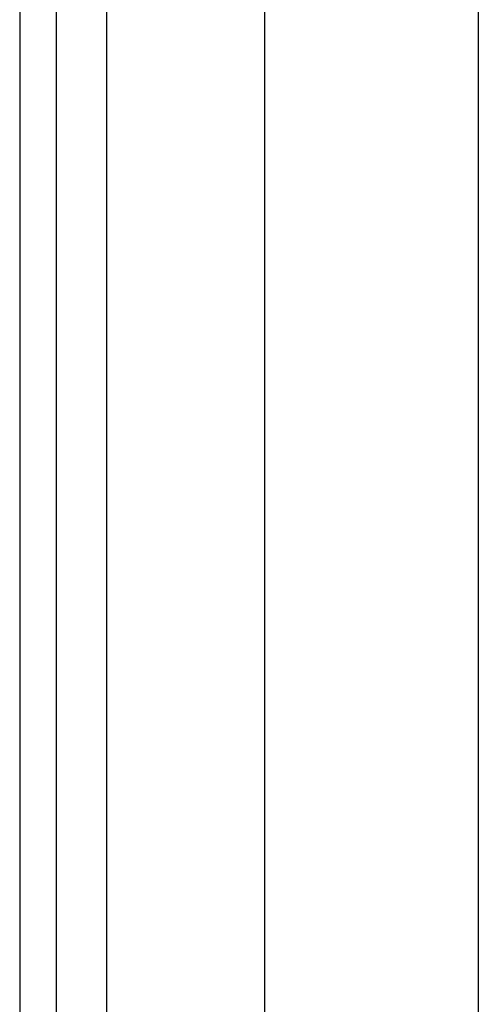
# Model space of a CAD drawing. Header units: inches. Extents: x 5 to 161, y 9 to 87.
# Tile 64 of 195: x 4.72 to 5.566, y 37.647 to 39.462. Entities that reach past the tile are written whole.
import ezdxf

# ---------------------------------------------------------------- set-up
doc = ezdxf.new("R2010")
doc.units = ezdxf.units.IN
doc.header["$MEASUREMENT"] = 0
doc.layers.add('Visible Edges(ANSI)', color=7, linetype='Continuous', lineweight=25)
doc.layers.add('Visible Tangent Edges(ANSI)', color=7, linetype='Continuous', lineweight=25)

msp = doc.modelspace()

# ---------------------------------------------------------------- linework, layer by layer
at = {"layer": 'Visible Edges(ANSI)'}
for p, q in [((4.7205, 62.5151), (4.7205, 21.0341)), ((4.7885, 21.0341), (4.7885, 62.5151)), ((5.1725, 25.506), (5.1725, 41.3922)), ((5.5662, 41.3912), (5.5662, 25.5069))]:
    msp.add_line(p, q, dxfattribs=at)
at = {"layer": 'Visible Tangent Edges(ANSI)'}
msp.add_line((4.8815, 21.0341), (4.8815, 62.5151), dxfattribs=at)

doc.saveas('drawing.dxf')
